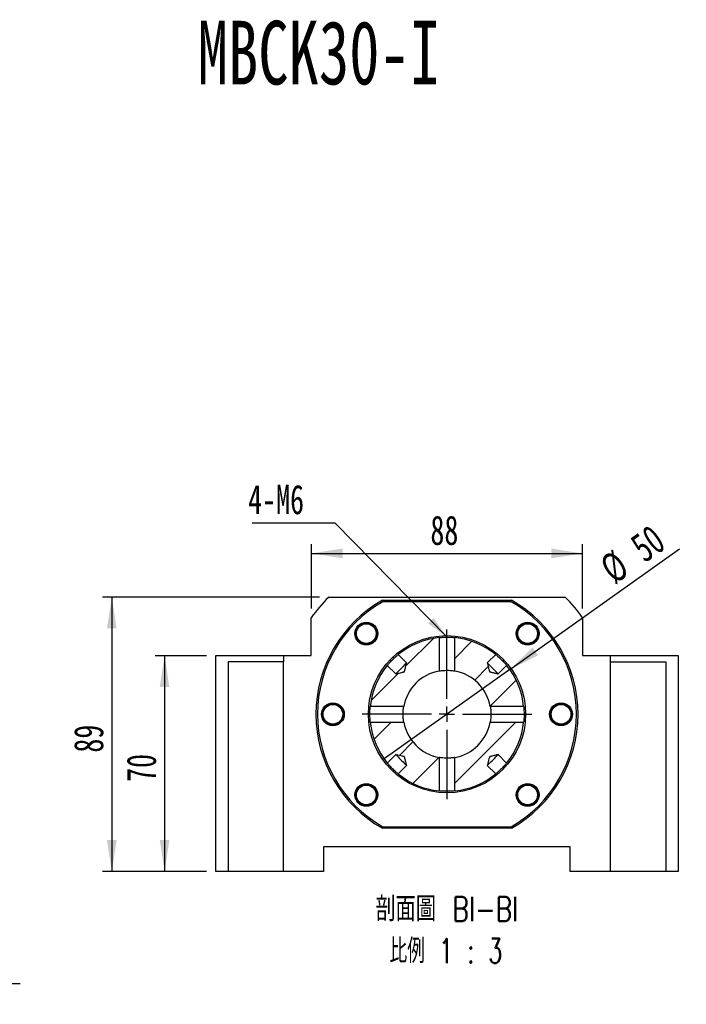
# Paper-space layout 'MBCK30-I' of a CAD drawing. Header units: millimetres. Extents: x 26 to 290, y 9 to 206.
# Tile 3 of 6: x 106 to 178, y 93 to 200. Entities that reach past the tile are written whole.
import ezdxf

# ---------------------------------------------------------------- set-up
doc = ezdxf.new("R2010")
doc.units = ezdxf.units.MM
doc.layers.add('圖層0', color=7, linetype='Continuous')
doc.styles.add('SLDTEXTSTYLE0', font='TXT', dxfattribs={"width": 0.7})
doc.styles.add('SLDTEXTSTYLE3', font='TXT', dxfattribs={"width": 0.633333})
doc.styles.add('SLDTEXTSTYLE4', font='TXT', dxfattribs={"width": 0.7, "bigfont": 'bigfont'})
doc.styles.add('SLDTEXTSTYLE5', font='TXT', dxfattribs={"width": 0.75, "bigfont": 'bigfont'})
doc.styles.add('SLDTEXTSTYLE6', font='TXT', dxfattribs={"width": 0.65625, "bigfont": 'bigfont'})
doc.dimstyles.new('SLDDIMSTYLE2', dxfattribs={"dimtxt": 0.18, "dimasz": 2.5, "dimexe": 0, "dimexo": 0.0625, "dimgap": 0, "dimtad": 0, "dimtih": 1, "dimtoh": 1, "dimdec": 0, "dimrnd": 1e-09, "dimzin": 0, "dimdsep": 46, "dimtxsty": 'Standard', "dimsah": 1, "dimcen": 0.09, "dimadec": 0, "dimazin": 0, "dimtfac": 2.5, "dimtdec": 0, "dimtofl": 0, "dimtmove": 0, "dimatfit": 3, "dimfxl": 0, "dimfrac": 2, "dimtolj": 1, "dimtzin": 0, "dimarcsym": 0})
doc.dimstyles.new('SLDDIMSTYLE3', dxfattribs={"dimtxt": 3.389974, "dimasz": 2.5, "dimexe": 0, "dimexo": 0.0625, "dimgap": 0.847493, "dimtad": 1, "dimlfac": 3, "dimrnd": 1e-09, "dimzin": 12, "dimdsep": 46, "dimtxsty": 'SLDTEXTSTYLE0', "dimsah": 1, "dimcen": 0.09, "dimadec": 0, "dimazin": 3, "dimtfac": 1, "dimtofl": 0, "dimtmove": 0, "dimatfit": 3, "dimfxl": 0, "dimfrac": 2, "dimtolj": 1, "dimtzin": 12, "dimarcsym": 0})
doc.dimstyles.new('SLDDIMSTYLE4', dxfattribs={"dimtxt": 3.389974, "dimasz": 2.5, "dimexe": 0, "dimexo": 0.0625, "dimgap": 0.847493, "dimtad": 1, "dimlfac": 3, "dimrnd": 1e-09, "dimzin": 12, "dimdsep": 46, "dimtxsty": 'SLDTEXTSTYLE0', "dimblk1": 'NONE', "dimsah": 1, "dimcen": 0, "dimadec": 0, "dimazin": 3, "dimtfac": 1, "dimtmove": 0, "dimatfit": 3, "dimldrblk": 'NONE', "dimfxl": 0, "dimfrac": 2, "dimtolj": 1, "dimtzin": 12, "dimarcsym": 0})

# ---------------------------------------------------------------- blocks, each defined once
blk = doc.blocks.new('SW_SYMBOL_HOLE_DIAM')
at = {"layer": '圖層0', "color": 0}
blk.add_line((300, 0), (700, 1000), dxfattribs=at)
blk.add_circle((500, 500), 350, dxfattribs=at)
blk = doc.blocks.new('SW_SYMBOL_HOLE_SPOT')
at = {"layer": '圖層0', "color": 0}
for p, q in [((0, 875), (0, 75)), ((1600, 75), (1600, 875)), ((0, 75), (1600, 75))]:
    blk.add_line(p, q, dxfattribs=at)
blk = doc.blocks.new('SW_NOTE_16')
at = {"layer": '圖層0', "color": 0}
blk.add_line((21.85, 0), (0, 0), dxfattribs=at)
at = {"layer": '圖層0', "color": 0, "xscale": 0.003964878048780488, "yscale": 0.003964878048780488, "zscale": 0.003964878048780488}
for name, p in [('SW_SYMBOL_HOLE_DIAM', (5.97, 5.65)), ('SW_SYMBOL_HOLE_DIAM', (7.65, 0.42)), ('SW_SYMBOL_HOLE_SPOT', (0.45, 0.42))]:
    blk.add_blockref(name, p, dxfattribs=at)
at = {"layer": '圖層0', "color": 0, "char_height": 3.175, "attachment_point": 1}
for s, insert, style in [('14\\M+18AD1\\M+190FA', (9.99, 9.35), 'SLDTEXTSTYLE4'), ('6 -', (0.45, 9.35), 'SLDTEXTSTYLE3'), ('20', (11.67, 4.11), 'SLDTEXTSTYLE0')]:
    blk.add_mtext(s, dxfattribs=dict(at, insert=insert, style=style))
blk = doc.blocks.new('_D_68')
at = {"layer": '圖層0', "color": 7}
for p, q in [((126.07, 130.77), (120.54, 130.77)), ((121.54, 130.77), (121.54, 107.44)), ((126.07, 107.44), (120.54, 107.44))]:
    blk.add_line(p, q, dxfattribs=at)
for points in [[(121.54, 130.77), (121.02, 127.38), (122.06, 127.38)], [(121.54, 107.44), (122.06, 110.83), (121.02, 110.83)]]:
    blk.add_solid(points, dxfattribs=at)
at = {"layer": '圖層0', "color": 7, "insert": (117.44, 117.12), "char_height": 3.175, "attachment_point": 1, "rotation": 90, "style": 'SLDTEXTSTYLE0'}
blk.add_mtext('70', dxfattribs=at)
blk = doc.blocks.new('_D_69')
at = {"layer": '圖層0', "color": 7}
for p, q in [((138.28, 137.11), (114.84, 137.11)), ((115.84, 137.11), (115.84, 107.44)), ((126.07, 107.44), (114.84, 107.44))]:
    blk.add_line(p, q, dxfattribs=at)
for points in [[(115.84, 137.11), (115.31, 133.72), (116.36, 133.72)], [(115.84, 107.44), (116.36, 110.83), (115.31, 110.83)]]:
    blk.add_solid(points, dxfattribs=at)
at = {"layer": '圖層0', "color": 7, "insert": (111.74, 120.29), "char_height": 3.175, "attachment_point": 1, "rotation": 90, "style": 'SLDTEXTSTYLE0'}
blk.add_mtext('89', dxfattribs=at)
blk = doc.blocks.new('_D_70')
at = {"layer": '圖層0', "color": 7}
for p, q in [((137.41, 135.88), (137.41, 142.83)), ((166.74, 135.88), (166.74, 142.83)), ((137.41, 141.83), (166.74, 141.83))]:
    blk.add_line(p, q, dxfattribs=at)
for points in [[(137.41, 141.83), (140.8, 141.3), (140.8, 142.35)], [(166.74, 141.83), (163.35, 142.35), (163.35, 141.3)]]:
    blk.add_solid(points, dxfattribs=at)
at = {"layer": '圖層0', "color": 7, "insert": (150.28, 145.92), "char_height": 3.175, "attachment_point": 1, "style": 'SLDTEXTSTYLE0'}
blk.add_mtext('88', dxfattribs=at)
blk = doc.blocks.new('_D_71')
at = {"layer": '圖層0', "color": 7}
for q in [(177.22, 142.31), (145.28, 119.61)]:
    blk.add_line((158.86, 129.27), q, dxfattribs=at)
blk.add_solid([(158.86, 129.27), (161.93, 130.81), (161.33, 131.66)], dxfattribs=at)
at = {"layer": '圖層0', "color": 7, "char_height": 3.175, "attachment_point": 1, "rotation": 35.403, "style": 'SLDTEXTSTYLE0'}
for s, insert in [('50', (171.61, 143.34)), ('%%c', (168.33, 141.01))]:
    blk.add_mtext(s, dxfattribs=dict(at, insert=insert))
blk = doc.blocks.new('_NONE')
blk = doc.blocks.new('SW_NOTE_17')
at = {"layer": '圖層0', "color": 0, "char_height": 2.6458, "attachment_point": 2}
for s, insert, style in [('\\M+19655\\M+196CA\\M+19AA4 BI-BI', (9.18, 3.41), 'SLDTEXTSTYLE5'), ('\\M+194E4\\M+197E1 1 : 3', (9.07, -1.12), 'SLDTEXTSTYLE6')]:
    blk.add_mtext(s, dxfattribs=dict(at, insert=insert, style=style))
blk = doc.blocks.new('SW_NOTE_18')
at = {"layer": '圖層0', "color": 0}
blk.add_line((-8.96, 0), (0, 0), dxfattribs=at)
at = {"layer": '圖層0', "color": 0, "insert": (-9.39, 4.12), "char_height": 3.175, "attachment_point": 1, "style": 'SLDTEXTSTYLE0'}
blk.add_mtext('4-M6', dxfattribs=at)
blk = doc.blocks.new('SW_CENTERMARKSYMBOL_32')
at = {"layer": '圖層0', "color": 0}
for p, q in [((0, 1.67), (0, 9.17)), ((-1.67, 0), (-9.17, 0)), ((0, 0), (-0.83, 0)), ((0, 0), (0, 0.83)), ((0, 0), (0, -0.83)), ((0, 0), (0.83, 0)), ((1.67, 0), (9.17, 0)), ((0, -1.67), (0, -9.17))]:
    blk.add_line(p, q, dxfattribs=at)

psp = doc.layouts.new('MBCK30-I')

# ---------------------------------------------------------------- hatches: boundary and pattern name
at = {"linetype": 'Continuous', "lineweight": 18}
h = psp.add_hatch(dxfattribs=at)
h.set_pattern_fill('ANSI31', style=0)
edge = h.paths.add_edge_path(flags=0)
edge.add_spline(control_points=[(147.7117, 129.9802), (147.6574, 129.7624), (147.6031, 129.5446), (147.5486, 129.3269), (147.5305, 129.2545), (147.5127, 129.182), (147.4939, 129.1098), (147.4891, 129.0917), (147.4851, 129.0732), (147.478, 129.0558), (147.4765, 129.0521), (147.4747, 129.0484), (147.4723, 129.0453), (147.4708, 129.0435), (147.4691, 129.0418), (147.4672, 129.0405), (147.4639, 129.0381), (147.4601, 129.0364), (147.4562, 129.0349), (147.4488, 129.032), (147.4412, 129.0298), (147.4335, 129.0277), (147.4172, 129.0231), (147.4008, 129.0189), (147.3844, 129.0147), (147.3488, 129.0055), (147.313, 128.9965), (147.2773, 128.9876), (147.1993, 128.968), (147.1212, 128.9485), (147.0431, 128.929), (146.8732, 128.8866), (146.7033, 128.8442), (146.5333, 128.8018)], knot_values=[0.00966621, 0.00966621, 0.00966621, 0.00966621, 0.01168621, 0.01168621, 0.01168621, 0.01235779, 0.01235779, 0.01235779, 0.01252661, 0.01252661, 0.01252661, 0.01256272, 0.01256272, 0.01256272, 0.01258357, 0.01258357, 0.01258357, 0.01262046, 0.01262046, 0.01262046, 0.01269172, 0.01269172, 0.01269172, 0.01284348, 0.01284348, 0.01284348, 0.01317369, 0.01317369, 0.01317369, 0.01389526, 0.01389526, 0.01389526, 0.01546529, 0.01546529, 0.01546529, 0.01546529], weights=[1, 1, 1, 1, 1, 1, 1, 1, 1, 1, 1, 1, 1, 1, 1, 1, 1, 1, 1, 1, 1, 1, 1, 1, 1, 1, 1, 1, 1, 1, 1, 1, 1, 1], degree=3, periodic=0)
edge.add_line((146.5333, 128.8018), (145.6201, 129.7151))
edge.add_arc((152.0723, 124.4412), 8.3333, 140.738281, 174.146521)
edge.add_line((143.7824, 125.2911), (147.3989, 125.2911))
edge.add_arc((152.0723, 124.4412), 4.75, 100.306906, 169.693094, ccw=False)
edge.add_line((151.2224, 129.1146), (151.2224, 132.7311))
edge.add_arc((152.0723, 124.4412), 8.3333, 95.853479, 129.261719)
edge.add_line((146.7984, 130.8934), (147.7117, 129.9802))
h = psp.add_hatch(dxfattribs=at)
h.set_pattern_fill('ANSI31', style=0)
edge = h.paths.add_edge_path(flags=0)
edge.add_spline(control_points=[(157.6112, 128.8018), (157.5534, 128.8162), (157.4957, 128.8306), (157.438, 128.845), (157.314, 128.876), (157.1899, 128.9069), (157.0659, 128.9379), (157.0018, 128.9539), (156.9377, 128.9699), (156.8736, 128.986), (156.8404, 128.9943), (156.8072, 129.0026), (156.7741, 129.0111), (156.7569, 129.0155), (156.7397, 129.0198), (156.7226, 129.0245), (156.7136, 129.0269), (156.7046, 129.0294), (156.6958, 129.0323), (156.6909, 129.0338), (156.6861, 129.0355), (156.6816, 129.0379), (156.6787, 129.0394), (156.6759, 129.0413), (156.6737, 129.0436), (156.6715, 129.046), (156.6697, 129.0488), (156.6683, 129.0517), (156.662, 129.0646), (156.6589, 129.0788), (156.6552, 129.0926), (156.6405, 129.1473), (156.6271, 129.2023), (156.6133, 129.2573), (156.5582, 129.477), (156.5035, 129.6968), (156.4487, 129.9165), (156.4434, 129.9377), (156.4381, 129.9589), (156.4328, 129.9802)], knot_values=[0.00166265, 0.00166265, 0.00166265, 0.00166265, 0.00219808, 0.00219808, 0.00219808, 0.00334864, 0.00334864, 0.00334864, 0.00394344, 0.00394344, 0.00394344, 0.00425117, 0.00425117, 0.00425117, 0.00441086, 0.00441086, 0.00441086, 0.00449466, 0.00449466, 0.00449466, 0.00454052, 0.00454052, 0.00454052, 0.00456988, 0.00456988, 0.00456988, 0.00459929, 0.00459929, 0.00459929, 0.0047289, 0.0047289, 0.0047289, 0.0052415, 0.0052415, 0.0052415, 0.00729168, 0.00729168, 0.00729168, 0.00748953, 0.00748953, 0.00748953, 0.00748953], weights=[1, 1, 1, 1, 1, 1, 1, 1, 1, 1, 1, 1, 1, 1, 1, 1, 1, 1, 1, 1, 1, 1, 1, 1, 1, 1, 1, 1, 1, 1, 1, 1, 1, 1, 1, 1, 1, 1, 1, 1], degree=3, periodic=0)
edge.add_line((156.4328, 129.9802), (157.3461, 130.8934))
edge.add_arc((152.0723, 124.4412), 8.3333, 50.738281, 84.146521)
edge.add_line((152.9221, 132.7311), (152.9221, 129.1146))
edge.add_arc((152.0723, 124.4412), 4.75, 10.306906, 79.693094, ccw=False)
edge.add_line((156.7456, 125.2911), (160.3621, 125.2911))
edge.add_arc((152.0723, 124.4412), 8.3333, 5.853479, 39.261719)
edge.add_line((158.5245, 129.7151), (157.6112, 128.8018))
h = psp.add_hatch(dxfattribs=at)
h.set_pattern_fill('ANSI31', style=0)
edge = h.paths.add_edge_path(flags=0)
edge.add_line((147.7117, 118.9023), (146.7984, 117.989))
edge.add_arc((152.0723, 124.4412), 8.3333, 230.738281, 264.146521)
edge.add_line((151.2224, 116.1514), (151.2224, 119.7679))
edge.add_arc((152.0723, 124.4412), 4.75, 190.306906, 259.693094, ccw=False)
edge.add_line((147.3989, 123.5914), (143.7824, 123.5914))
edge.add_arc((152.0723, 124.4412), 8.3333, 185.853479, 219.261719)
edge.add_line((145.6201, 119.1674), (146.5333, 120.0807))
edge.add_spline(control_points=[(146.5333, 120.0807), (146.5546, 120.0754), (146.5758, 120.0701), (146.597, 120.0648), (146.8167, 120.01), (147.0365, 119.9553), (147.2562, 119.9002), (147.3112, 119.8864), (147.3662, 119.873), (147.4209, 119.8583), (147.4347, 119.8546), (147.4489, 119.8515), (147.4618, 119.8452), (147.4647, 119.8438), (147.4675, 119.842), (147.4699, 119.8398), (147.4722, 119.8376), (147.4741, 119.8348), (147.4756, 119.8319), (147.478, 119.8274), (147.4797, 119.8226), (147.4812, 119.8178), (147.4841, 119.8089), (147.4866, 119.7999), (147.489, 119.7909), (147.4937, 119.7738), (147.498, 119.7566), (147.5024, 119.7394), (147.5109, 119.7063), (147.5192, 119.6731), (147.5275, 119.64), (147.5436, 119.5758), (147.5596, 119.5117), (147.5756, 119.4476), (147.6066, 119.3236), (147.6375, 119.1995), (147.6685, 119.0755), (147.6829, 119.0178), (147.6973, 118.9601), (147.7117, 118.9023)], knot_values=[0.0088033, 0.0088033, 0.0088033, 0.0088033, 0.00900003, 0.00900003, 0.00900003, 0.01103856, 0.01103856, 0.01103856, 0.01154824, 0.01154824, 0.01154824, 0.01167711, 0.01167711, 0.01167711, 0.01170636, 0.01170636, 0.01170636, 0.01173555, 0.01173555, 0.01173555, 0.01178115, 0.01178115, 0.01178115, 0.01186447, 0.01186447, 0.01186447, 0.01202326, 0.01202326, 0.01202326, 0.01232924, 0.01232924, 0.01232924, 0.01292066, 0.01292066, 0.01292066, 0.01406467, 0.01406467, 0.01406467, 0.01459707, 0.01459707, 0.01459707, 0.01459707], weights=[1, 1, 1, 1, 1, 1, 1, 1, 1, 1, 1, 1, 1, 1, 1, 1, 1, 1, 1, 1, 1, 1, 1, 1, 1, 1, 1, 1, 1, 1, 1, 1, 1, 1, 1, 1, 1, 1, 1, 1], degree=3, periodic=0)
h = psp.add_hatch(dxfattribs=at)
h.set_pattern_fill('ANSI31', style=0)
edge = h.paths.add_edge_path(flags=0)
edge.add_line((157.3461, 117.989), (156.4328, 118.9023))
edge.add_spline(control_points=[(156.4328, 118.9023), (156.4381, 118.9235), (156.4434, 118.9447), (156.4487, 118.966), (156.5035, 119.1857), (156.5582, 119.4055), (156.6133, 119.6252), (156.6271, 119.6802), (156.6405, 119.7352), (156.6552, 119.7899), (156.6589, 119.8037), (156.662, 119.8179), (156.6683, 119.8307), (156.6697, 119.8337), (156.6715, 119.8365), (156.6737, 119.8389), (156.6759, 119.8412), (156.6787, 119.8431), (156.6816, 119.8446), (156.6861, 119.8469), (156.6909, 119.8486), (156.6958, 119.8502), (156.7046, 119.8531), (156.7136, 119.8556), (156.7226, 119.858), (156.7397, 119.8626), (156.7569, 119.867), (156.7741, 119.8714), (156.8072, 119.8799), (156.8404, 119.8882), (156.8736, 119.8965), (156.9377, 119.9126), (157.0018, 119.9286), (157.0659, 119.9446), (157.1899, 119.9756), (157.314, 120.0065), (157.438, 120.0375), (157.4957, 120.0519), (157.5534, 120.0663), (157.6112, 120.0807)], knot_values=[0.0088033, 0.0088033, 0.0088033, 0.0088033, 0.00900003, 0.00900003, 0.00900003, 0.01103856, 0.01103856, 0.01103856, 0.01154824, 0.01154824, 0.01154824, 0.01167711, 0.01167711, 0.01167711, 0.01170636, 0.01170636, 0.01170636, 0.01173555, 0.01173555, 0.01173555, 0.01178115, 0.01178115, 0.01178115, 0.01186447, 0.01186447, 0.01186447, 0.01202326, 0.01202326, 0.01202326, 0.01232924, 0.01232924, 0.01232924, 0.01292066, 0.01292066, 0.01292066, 0.01406467, 0.01406467, 0.01406467, 0.01459707, 0.01459707, 0.01459707, 0.01459707], weights=[1, 1, 1, 1, 1, 1, 1, 1, 1, 1, 1, 1, 1, 1, 1, 1, 1, 1, 1, 1, 1, 1, 1, 1, 1, 1, 1, 1, 1, 1, 1, 1, 1, 1, 1, 1, 1, 1, 1, 1], degree=3, periodic=0)
edge.add_line((157.6112, 120.0807), (158.5245, 119.1674))
edge.add_arc((152.0723, 124.4412), 8.3333, 320.738281, 354.146521)
edge.add_line((160.3621, 123.5914), (156.7456, 123.5914))
edge.add_arc((152.0723, 124.4412), 4.75, 280.306906, 349.693094, ccw=False)
edge.add_line((152.9221, 119.7679), (152.9221, 116.1514))
edge.add_arc((152.0723, 124.4412), 8.3333, 275.853479, 309.261719)

# ---------------------------------------------------------------- linework, layer by layer
at = {"color": 7, "linetype": 'Continuous', "lineweight": 25}
for p, q in [((139.2834, 137.1079), (164.8611, 137.1079)), ((145.1021, 136.7746), (145.1461, 136.6079)), ((145.1021, 136.7746), (159.0424, 136.7746)), ((158.9985, 136.6079), (145.1461, 136.6079)), ((158.9985, 136.6079), (159.0424, 136.7746)), ((137.4056, 130.7746), (137.4056, 134.8762)), ((166.7389, 134.8762), (166.7389, 130.7746)), ((142.4753, 132.4757), (142.6479, 132.3064)), ((144.2071, 132.4588), (144.097, 132.3318)), ((151.2223, 132.7312), (151.2223, 132.7311)), ((151.2224, 132.7311), (151.2224, 129.1146)), ((152.9221, 129.1146), (152.9221, 132.7311)), ((152.9223, 132.7311), (152.9223, 132.7311)), ((160.2703, 132.1856), (160.1652, 132.2455)), ((127.0723, 107.4412), (127.0723, 130.7746)), ((127.0723, 130.7746), (134.4056, 130.7746)), ((128.4056, 130.1079), (128.4056, 107.4412)), ((134.4056, 130.1079), (128.4056, 130.1079)), ((134.4056, 130.7746), (134.4056, 130.1079)), ((134.4056, 130.7746), (137.4056, 130.7746)), ((134.4056, 107.4412), (134.4056, 130.1079)), ((147.7117, 129.9802), (146.7984, 130.8934)), ((157.3461, 130.8934), (156.4328, 129.9802)), ((166.7389, 130.7746), (169.7389, 130.7746)), ((169.7389, 130.7746), (177.0723, 130.7746)), ((169.7389, 130.1079), (169.7389, 130.7746)), ((169.7389, 107.4412), (169.7389, 130.1079)), ((169.7389, 130.1079), (175.7389, 130.1079)), ((175.7389, 130.1079), (175.7389, 107.4412)), ((177.0723, 130.7746), (177.0723, 107.4412)), ((145.6201, 129.7151), (146.5333, 128.8018)), ((157.6112, 128.8018), (158.5245, 129.7151)), ((140.2327, 125.4329), (140.4349, 125.3255)), ((143.7824, 125.2912), (143.7822, 125.2912)), ((147.3989, 125.2911), (143.7824, 125.2911)), ((160.3621, 125.2911), (156.7456, 125.2911)), ((160.3622, 125.2912), (160.3621, 125.2912)), ((143.7824, 123.5914), (147.3989, 123.5914)), ((156.7456, 123.5914), (160.3621, 123.5914)), ((160.3621, 123.5912), (160.3622, 123.5912)), ((163.9118, 123.4496), (163.811, 123.5031)), ((146.5333, 120.0807), (145.6201, 119.1674)), ((151.2224, 119.7679), (151.2224, 116.1514)), ((152.9221, 116.1514), (152.9221, 119.7679)), ((158.5245, 119.1674), (157.6112, 120.0807)), ((146.7984, 117.989), (147.7117, 118.9023)), ((156.4328, 118.9023), (157.3461, 117.989)), ((143.8742, 116.6969), (144.0961, 116.5704)), ((151.2223, 116.1514), (151.2223, 116.1512)), ((159.9374, 116.4236), (160.028, 116.5281)), ((161.6568, 116.4189), (161.4966, 116.5761)), ((145.1021, 112.1079), (145.1461, 112.2746)), ((159.0424, 112.1079), (145.1021, 112.1079)), ((145.1461, 112.2746), (158.9985, 112.2746)), ((158.9985, 112.2746), (159.0424, 112.1079)), ((165.4056, 110.1079), (138.7389, 110.1079)), ((138.7389, 110.1079), (138.7389, 107.4412)), ((165.4056, 107.4412), (165.4056, 110.1079)), ((128.4056, 107.4412), (127.0723, 107.4412)), ((134.4056, 107.4412), (128.4056, 107.4412)), ((138.7389, 107.4412), (134.4056, 107.4412)), ((169.7389, 107.4412), (165.4056, 107.4412)), ((175.7389, 107.4412), (169.7389, 107.4412)), ((177.0723, 107.4412), (175.7389, 107.4412))]:
    psp.add_line(p, q, dxfattribs=at)
at = {"color": 7, "linetype": 'Continuous', "lineweight": 25, "flags": 128}
for points in [[(147.7117, 129.9802), (147.6967, 129.9652), (147.6476, 129.916), (147.5673, 129.8357), (147.4605, 129.729), (147.3337, 129.6022), (147.1943, 129.4628), (147.0507, 129.3192), (146.9113, 129.1798), (146.7845, 129.053), (146.6778, 128.9462), (146.5975, 128.8659), (146.5483, 128.8168), (146.5333, 128.8018)], [(157.6112, 128.8018), (157.5962, 128.8168), (157.5471, 128.8659), (157.4668, 128.9462), (157.36, 129.053), (157.2332, 129.1798), (157.0938, 129.3192), (156.9502, 129.4628), (156.8108, 129.6022), (156.684, 129.729), (156.5773, 129.8357), (156.497, 129.916), (156.4478, 129.9652), (156.4328, 129.9802)], [(146.5333, 120.0807), (146.5483, 120.0657), (146.5975, 120.0165), (146.6778, 119.9362), (146.7845, 119.8295), (146.9113, 119.7027), (147.0507, 119.5633), (147.1943, 119.4197), (147.3337, 119.2803), (147.4605, 119.1535), (147.5673, 119.0468), (147.6476, 118.9664), (147.6967, 118.9173), (147.7117, 118.9023)], [(156.4328, 118.9023), (156.4478, 118.9173), (156.497, 118.9664), (156.5773, 119.0468), (156.684, 119.1535), (156.8108, 119.2803), (156.9502, 119.4197), (157.0938, 119.5633), (157.2332, 119.7027), (157.36, 119.8295), (157.4668, 119.9362), (157.5471, 120.0165), (157.5962, 120.0657), (157.6112, 120.0807)]]:
    psp.add_lwpolyline(points, dxfattribs=at)
at = {"color": 7, "linetype": 'Continuous', "lineweight": 25}
for centre, radius in [((143.3513, 133.1622), 1.2333), ((143.3513, 133.1622), 1.1333), ((143.3513, 133.1622), 1.0667), ((160.7932, 133.1622), 1.2333), ((160.7932, 133.1622), 1.1333), ((160.7932, 133.1622), 1.0667), ((152.0723, 124.4412), 8.5), ((139.7389, 124.4412), 1.2333), ((164.4056, 124.4412), 1.2333), ((139.7389, 124.4412), 1.1333), ((139.7389, 124.4412), 1.0667), ((164.4056, 124.4412), 1.1333), ((164.4056, 124.4412), 1.0667), ((143.3513, 115.7203), 1.2333), ((143.3513, 115.7203), 1.1333), ((143.3513, 115.7203), 1.0667), ((160.7932, 115.7203), 1.2333), ((160.7932, 115.7203), 1.1333), ((160.7932, 115.7203), 1.0667)]:
    psp.add_circle(centre, radius, dxfattribs=at)
for radius, start, end in [(18, 135.275087, 144.569055), (14.1667, 119.472932, 240.527068), (14, 119.651845, 240.348155), (14, 299.651845, 60.348155), (14.1667, 299.472932, 60.527068), (18, 35.430945, 44.724913), (8.3333, 95.853479, 129.261719), (8.3333, 50.738281, 84.146521), (8.3333, 140.738281, 174.146521), (4.75, 100.306906, 169.693094), (4.75, 10.306906, 79.693094), (8.3333, 5.853479, 39.261719), (8.3333, 185.853479, 219.261719), (4.75, 190.306906, 259.693094), (4.75, 280.306906, 349.693094), (8.3333, 320.738281, 354.146521), (8.3333, 230.738281, 264.146521), (8.3333, 275.853479, 309.261719)]:
    psp.add_arc((152.0723, 124.4412), radius, start, end, dxfattribs=at)
for points, knots in [([(160.2598, 134.1607), (160.1548, 134.0868), (159.9729, 133.9588), (159.8631, 133.7665), (159.8166, 133.6852)], [0, 0, 0, 0, 0.57705392, 1, 1, 1, 1]), ([(159.8166, 133.6852), (159.787, 133.6218), (159.7313, 133.5027), (159.691, 133.3131), (159.6807, 133.1288), (159.7017, 132.9451), (159.7527, 132.7673), (159.8596, 132.5445), (160.0307, 132.334), (160.2034, 132.2271), (160.2703, 132.1856)], [0, 0, 0, 0, 0.1205084, 0.22645432, 0.33240018, 0.43834611, 0.54429239, 0.65023815, 0.86443846, 1, 1, 1, 1]), ([(142.6479, 132.3064), (142.7043, 132.2649), (142.8102, 132.1871), (142.9883, 132.1105), (143.1671, 132.0646), (143.3513, 132.0493), (143.5357, 132.0646), (143.7751, 132.126), (144.0149, 132.2528), (144.1534, 132.4013), (144.2071, 132.4588)], [0, 0, 0, 0, 0.12050855, 0.22645424, 0.33240037, 0.43834613, 0.54429207, 0.65023809, 0.86443849, 1, 1, 1, 1]), ([(151.2224, 132.7311), (151.2232, 132.7312), (151.2262, 132.7315), (151.2928, 132.7383), (151.4597, 132.7529), (151.6969, 132.7675), (151.9764, 132.7757), (152.2663, 132.7739), (152.5338, 132.763), (152.75, 132.7476), (152.8903, 132.7345), (152.9234, 132.731), (152.9222, 132.7311), (152.9221, 132.7311)], [0, 0, 0, 0, 0.04130541, 0.14692303, 0.25274151, 0.35904396, 0.46536031, 0.57120112, 0.67681912, 0.78280818, 0.88918921, 0.99537276, 1, 1, 1, 1]), ([(145.6201, 129.7151), (145.6224, 129.718), (145.628, 129.7248), (145.6939, 129.8049), (145.8168, 129.9486), (145.9847, 130.1342), (146.18, 130.3364), (146.3817, 130.5311), (146.5662, 130.6978), (146.7106, 130.8212), (146.7851, 130.8825), (146.7991, 130.894), (146.7984, 130.8935), (146.7984, 130.8934)], [0, 0, 0, 0, 0.0768736, 0.18246644, 0.2884192, 0.3947515, 0.50088863, 0.6065648, 0.71222934, 0.81834792, 0.92468502, 0.99444778, 1, 1, 1, 1]), ([(146.5333, 128.8018), (146.7033, 128.8442), (146.9513, 128.906), (147.235, 128.9769), (147.3652, 129.0096), (147.4249, 129.0251), (147.4527, 129.0332), (147.466, 129.039), (147.4738, 129.0463), (147.4844, 129.0694), (147.5063, 129.1643), (147.587, 129.4717), (147.6582, 129.7622), (147.7117, 129.9802)], [0, 0, 0, 0, 0.27127261, 0.39594824, 0.45300115, 0.47922262, 0.49153074, 0.49788211, 0.50148076, 0.50768525, 0.53673076, 0.65232029, 1, 1, 1, 1]), ([(156.4328, 129.9802), (156.4381, 129.9589), (156.4983, 129.718), (156.5693, 129.4208), (156.6459, 129.1342), (156.6624, 129.0614), (156.6732, 129.0431), (156.683, 129.0365), (156.6997, 129.0308), (156.7307, 129.0221), (156.79, 129.007), (156.9045, 128.9782), (157.1258, 128.9229), (157.3717, 128.8616), (157.5534, 128.8162), (157.6112, 128.8018)], [0, 0, 0, 0, 0.03386042, 0.3847322, 0.47245891, 0.49461834, 0.49965533, 0.50467361, 0.51255459, 0.52697719, 0.5544627, 0.60742992, 0.7098065, 0.90784043, 1, 1, 1, 1]), ([(157.3461, 130.8934), (157.349, 130.8911), (157.3558, 130.8855), (157.4359, 130.8196), (157.5796, 130.6967), (157.7653, 130.5288), (157.9674, 130.3335), (158.1621, 130.1318), (158.3288, 129.9473), (158.4523, 129.8029), (158.5136, 129.7284), (158.525, 129.7145), (158.5245, 129.7151), (158.5245, 129.7151)], [0, 0, 0, 0, 0.0768736, 0.18246644, 0.2884192, 0.3947515, 0.50088863, 0.6065648, 0.71222934, 0.81834792, 0.92468502, 0.99444778, 1, 1, 1, 1]), ([(151.2224, 129.1146), (151.2231, 129.1147), (151.2259, 129.1152), (151.29, 129.1269), (151.4533, 129.1522), (151.6878, 129.1781), (151.9664, 129.193), (152.2555, 129.1905), (152.5224, 129.172), (152.7405, 129.1452), (152.885, 129.1215), (152.9229, 129.1144), (152.9222, 129.1146), (152.9221, 129.1146)], [0, 0, 0, 0, 0.0396453, 0.14404316, 0.24902662, 0.35550985, 0.46209049, 0.56723132, 0.67164516, 0.77711743, 0.88384826, 0.99007256, 1, 1, 1, 1]), ([(140.7306, 123.9475), (140.7583, 124.0117), (140.8105, 124.1324), (140.8452, 124.3231), (140.85, 124.5076), (140.8235, 124.6906), (140.7673, 124.8668), (140.6539, 125.0864), (140.4766, 125.2917), (140.3008, 125.3935), (140.2327, 125.4329)], [0, 0, 0, 0, 0.12050857, 0.22645453, 0.33240047, 0.43834645, 0.54429241, 0.65023837, 0.86443876, 1, 1, 1, 1]), ([(143.7824, 123.5914), (143.7824, 123.5913), (143.7825, 123.5902), (143.7789, 123.6244), (143.7658, 123.7648), (143.7504, 123.9814), (143.7407, 124.2202), (143.7378, 124.4733), (143.7423, 124.7272), (143.7554, 124.9812), (143.7707, 125.1737), (143.7811, 125.2786), (143.782, 125.2874), (143.7824, 125.2911)], [0, 0, 0, 0, 0.00626242, 0.11193819, 0.2176013, 0.3237416, 0.43010757, 0.50002194, 0.6058282, 0.71162185, 0.8177568, 0.9241246, 1, 1, 1, 1]), ([(147.3989, 123.5914), (147.3989, 123.5914), (147.3992, 123.5898), (147.3937, 123.6191), (147.3713, 123.7531), (147.3442, 123.964), (147.3259, 124.2065), (147.3201, 124.4662), (147.3281, 124.7254), (147.3509, 124.9784), (147.3778, 125.1713), (147.3965, 125.2781), (147.3982, 125.2873), (147.3989, 125.2911)], [0, 0, 0, 0, 0.00094625, 0.10562945, 0.21016366, 0.31613619, 0.42291258, 0.5000064, 0.60504574, 0.71004588, 0.81607256, 0.92284363, 1, 1, 1, 1]), ([(156.7456, 125.2911), (156.7457, 125.2904), (156.7462, 125.2876), (156.7579, 125.2235), (156.7832, 125.0602), (156.8091, 124.8257), (156.824, 124.5471), (156.8215, 124.2581), (156.803, 123.9911), (156.7762, 123.773), (156.7525, 123.6285), (156.7455, 123.5906), (156.7456, 123.5913), (156.7456, 123.5914)], [0, 0, 0, 0, 0.0396453, 0.14404316, 0.24902662, 0.35550985, 0.46209049, 0.56723132, 0.67164516, 0.77711743, 0.88384826, 0.99007256, 1, 1, 1, 1]), ([(160.3621, 125.2911), (160.3622, 125.2903), (160.3625, 125.2873), (160.3694, 125.2207), (160.3839, 125.0538), (160.3985, 124.8166), (160.4067, 124.5371), (160.4049, 124.2472), (160.394, 123.9797), (160.3786, 123.7635), (160.3655, 123.6232), (160.362, 123.5901), (160.3621, 123.5913), (160.3621, 123.5914)], [0, 0, 0, 0, 0.04130541, 0.14692303, 0.25274151, 0.35904396, 0.46536031, 0.57120112, 0.67681912, 0.78280818, 0.88918921, 0.99537276, 1, 1, 1, 1]), ([(163.4139, 124.935), (163.3862, 124.8708), (163.334, 124.7501), (163.2993, 124.5594), (163.2946, 124.3748), (163.321, 124.1919), (163.3772, 124.0157), (163.4907, 123.7961), (163.668, 123.5908), (163.8437, 123.489), (163.9118, 123.4496)], [0, 0, 0, 0, 0.12050857, 0.22645453, 0.33240047, 0.43834645, 0.54429241, 0.65023837, 0.86443876, 1, 1, 1, 1]), ([(163.7438, 125.3357), (163.6779, 125.2848), (163.5378, 125.1765), (163.4568, 125.0186), (163.4139, 124.935)], [0, 0, 0, 0, 0.470392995, 1, 1, 1, 1]), ([(140.4166, 123.5609), (140.4767, 123.6076), (140.6107, 123.7119), (140.6879, 123.8637), (140.7306, 123.9475)], [0, 0, 0, 0, 0.44799233, 1, 1, 1, 1]), ([(147.7117, 118.9023), (147.6973, 118.9601), (147.6519, 119.1418), (147.5906, 119.3877), (147.5353, 119.609), (147.5065, 119.7235), (147.4914, 119.7828), (147.4827, 119.8138), (147.477, 119.8305), (147.4704, 119.8403), (147.4521, 119.8511), (147.3793, 119.8676), (147.0927, 119.9442), (146.7955, 120.0152), (146.5546, 120.0754), (146.5333, 120.0807)], [0, 0, 0, 0, 0.09215957, 0.2901935, 0.39257008, 0.4455373, 0.47302281, 0.48744541, 0.49532639, 0.50034467, 0.50538166, 0.52754109, 0.6152678, 0.96613958, 1, 1, 1, 1]), ([(152.9221, 119.7679), (152.9214, 119.7678), (152.9186, 119.7673), (152.8545, 119.7556), (152.6912, 119.7303), (152.4567, 119.7044), (152.1781, 119.6895), (151.8891, 119.692), (151.6221, 119.7105), (151.404, 119.7373), (151.2595, 119.761), (151.2216, 119.768), (151.2223, 119.7679), (151.2224, 119.7679)], [0, 0, 0, 0, 0.0396453, 0.14404316, 0.24902662, 0.35550985, 0.46209049, 0.56723132, 0.67164516, 0.77711743, 0.88384826, 0.99007256, 1, 1, 1, 1]), ([(157.6112, 120.0807), (157.5534, 120.0663), (157.3717, 120.0209), (157.1258, 119.9596), (156.9045, 119.9043), (156.79, 119.8755), (156.7307, 119.8603), (156.6997, 119.8517), (156.683, 119.8459), (156.6732, 119.8394), (156.6624, 119.8211), (156.6459, 119.7483), (156.5693, 119.4617), (156.4983, 119.1645), (156.4381, 118.9235), (156.4328, 118.9023)], [0, 0, 0, 0, 0.09215957, 0.2901935, 0.39257008, 0.4455373, 0.47302281, 0.48744541, 0.49532639, 0.50034467, 0.50538166, 0.52754109, 0.6152678, 0.96613958, 1, 1, 1, 1]), ([(146.7984, 117.989), (146.7955, 117.9914), (146.7887, 117.997), (146.7086, 118.0629), (146.565, 118.1858), (146.3793, 118.3536), (146.1771, 118.549), (145.9824, 118.7507), (145.8157, 118.9352), (145.6923, 119.0796), (145.631, 119.154), (145.6195, 119.168), (145.62, 119.1674), (145.6201, 119.1674)], [0, 0, 0, 0, 0.0768736, 0.18246644, 0.2884192, 0.3947515, 0.50088863, 0.6065648, 0.71222934, 0.81834792, 0.92468502, 0.99444778, 1, 1, 1, 1]), ([(158.5245, 119.1674), (158.5221, 119.1645), (158.5165, 119.1577), (158.4506, 119.0776), (158.3277, 118.9339), (158.1599, 118.7483), (157.9645, 118.5461), (157.7628, 118.3514), (157.5783, 118.1847), (157.4339, 118.0612), (157.3595, 117.9999), (157.3455, 117.9885), (157.3461, 117.989), (157.3461, 117.989)], [0, 0, 0, 0, 0.0768736, 0.18246644, 0.2884192, 0.3947515, 0.50088863, 0.6065648, 0.71222934, 0.81834792, 0.92468502, 0.99444778, 1, 1, 1, 1]), ([(144.3279, 115.1973), (144.3575, 115.2607), (144.4132, 115.3798), (144.4535, 115.5693), (144.4638, 115.7537), (144.4428, 115.9374), (144.3918, 116.1152), (144.2849, 116.338), (144.1138, 116.5485), (143.9412, 116.6554), (143.8742, 116.6969)], [0, 0, 0, 0, 0.1205084, 0.22645432, 0.33240018, 0.43834611, 0.54429239, 0.65023815, 0.86443846, 1, 1, 1, 1]), ([(152.9221, 116.1514), (152.9222, 116.1514), (152.9233, 116.1515), (152.8891, 116.1479), (152.7487, 116.1348), (152.5321, 116.1194), (152.2933, 116.1097), (152.0402, 116.1068), (151.7863, 116.1113), (151.5323, 116.1244), (151.3398, 116.1397), (151.2349, 116.1501), (151.2261, 116.151), (151.2224, 116.1514)], [0, 0, 0, 0, 0.00626242, 0.11193819, 0.2176013, 0.3237416, 0.43010757, 0.50002194, 0.6058282, 0.71162185, 0.8177568, 0.9241246, 1, 1, 1, 1]), ([(161.4966, 116.5761), (161.4402, 116.6175), (161.3343, 116.6954), (161.1562, 116.7719), (160.9774, 116.8179), (160.7932, 116.8331), (160.6089, 116.8179), (160.3695, 116.7564), (160.1297, 116.6297), (159.9911, 116.4812), (159.9374, 116.4236)], [0, 0, 0, 0, 0.12050855, 0.22645424, 0.33240037, 0.43834613, 0.54429207, 0.65023809, 0.86443849, 1, 1, 1, 1]), ([(144.0059, 114.823), (144.0661, 114.8671), (144.2019, 114.9665), (144.2828, 115.1148), (144.3279, 115.1973)], [0, 0, 0, 0, 0.44314803, 1, 1, 1, 1])]:
    psp.add_open_spline(points, degree=3, knots=knots, dxfattribs=at)

# ---------------------------------------------------------------- block references
at = {"layer": '圖層0', "color": 7}
for name, p in [('SW_NOTE_18', (139.9637, 145.1273)), ('SW_CENTERMARKSYMBOL_32', (152.0723, 124.4412)), ('SW_NOTE_16', (84.0908, 95.2878))]:
    psp.add_blockref(name, p, dxfattribs=at)
at = {"layer": '圖層0'}
psp.add_blockref('SW_NOTE_17', (142.8853, 101.2985), dxfattribs=at)

# ---------------------------------------------------------------- texts
at = {"layer": '圖層0', "color": 7, "insert": (125.1199, 199.4116), "char_height": 6.87917, "attachment_point": 1, "style": 'SLDTEXTSTYLE0'}
psp.add_mtext('MBCK30-I', dxfattribs=at)

# ---------------------------------------------------------------- dimensions: what is measured, and where the dimension line sits
at = {"layer": '圖層0', "color": 7}
dim = psp.add_linear_dim(base=(166.7389, 141.8255), p1=(137.4056, 134.8762), p2=(166.7389, 134.8762), dimstyle='SLDDIMSTYLE3', dxfattribs=at)
dim.commit()
dim.dimension.update_dxf_attribs({"geometry": '_D_70', "text_midpoint": (152.2668, 141.8255), "dimtype": 160})
dim = psp.add_diameter_dim_2p(p1=(145.2798, 119.6135), p2=(158.8647, 129.2689), dimstyle='SLDDIMSTYLE4', dxfattribs=at)
dim.commit()
dim.dimension.update_dxf_attribs({"geometry": '_D_71', "text_midpoint": (174.0544, 140.0648), "dimtype": 163})
for base, p1, picture, middle in [((115.8352, 107.4412), (139.2834, 137.1079), '_D_69', (115.8352, 122.2746)), ((121.5371, 107.4412), (127.0723, 130.7746), '_D_68', (121.5371, 119.1079))]:
    dim = psp.add_linear_dim(base=base, p1=p1, p2=(127.0723, 107.4412), angle=90, dimstyle='SLDDIMSTYLE3', dxfattribs=at)
    dim.commit()
    dim.dimension.update_dxf_attribs({"geometry": picture, "text_midpoint": middle, "dimtype": 160})

# ---------------------------------------------------------------- leaders
psp.add_leader([(152.0773, 132.7746), (139.9637, 145.1273)], dimstyle='SLDDIMSTYLE2', dxfattribs=at)

doc.saveas('drawing.dxf')
